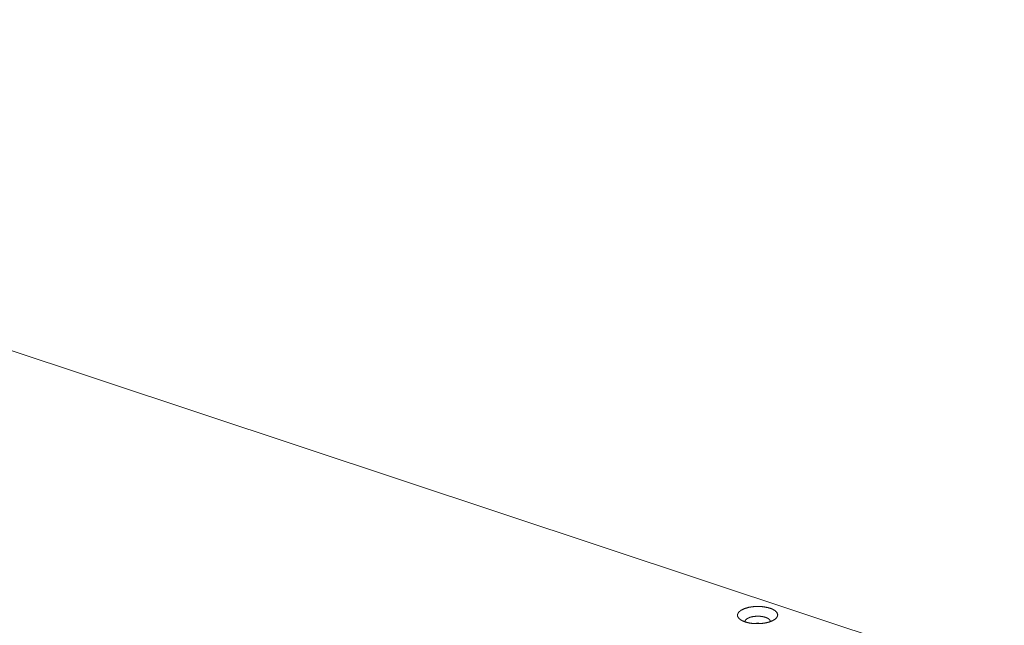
# Model space of a CAD drawing. Header units: millimetres. Extents: x 0 to 2122, y 0 to 1639.
# Tile 73 of 75: x 1582 to 1743, y 1310 to 1409. Entities that reach past the tile are written whole.
import ezdxf

# ---------------------------------------------------------------- set-up
doc = ezdxf.new("R2010")
doc.units = ezdxf.units.MM
doc.layers.add('1', color=7, linetype='Continuous', true_color=0xffffff)

msp = doc.modelspace()

# ---------------------------------------------------------------- linework, layer by layer
at = {"layer": '1', "color": 7, "linetype": 'Continuous', "lineweight": 13}
msp.add_line((1417.07, 1408.98), (1743.05, 1300.76), dxfattribs=at)
for points, knots in [([(1700.6, 1310.31), (1701.31, 1310.13), (1702.1, 1310.03), (1702.93, 1310.03), (1703.74, 1310.11), (1704.48, 1310.27), (1705.1, 1310.51), (1705.57, 1310.8), (1705.86, 1311.14), (1705.94, 1311.49), (1705.82, 1311.84), (1705.5, 1312.17), (1704.99, 1312.45), (1704.35, 1312.66), (1703.59, 1312.8), (1702.77, 1312.86), (1701.95, 1312.82), (1701.17, 1312.7), (1700.48, 1312.49), (1699.93, 1312.22), (1699.55, 1311.91), (1699.36, 1311.56), (1699.38, 1311.2), (1699.61, 1310.86), (1700.02, 1310.56), (1700.6, 1310.31)], [0, 0, 0.047535, 0.099452, 0.153196, 0.206036, 0.255311, 0.298757, 0.334866, 0.363541, 0.387225, 0.411411, 0.4412, 0.478557, 0.523081, 0.573092, 0.626267, 0.679899, 0.731268, 0.777873, 0.817782, 0.850061, 0.875721, 0.898864, 0.925415, 0.958921, 1, 1]), ([(1704.75, 1310.36), (1704.65, 1310.64), (1704.36, 1310.89), (1703.89, 1311.09), (1703.3, 1311.22), (1702.65, 1311.26), (1701.99, 1311.21), (1701.4, 1311.07), (1700.94, 1310.86), (1700.65, 1310.61), (1700.55, 1310.33)], [0, 0, 0.060651, 0.140159, 0.243575, 0.366453, 0.500002, 0.633566, 0.75645, 0.859842, 0.939335, 1, 1]), ([(1703.26, 1310.05), (1702.65, 1310.1), (1702.06, 1310.04)], [0, 0, 0.500042, 1, 1])]:
    msp.add_open_spline(points, degree=1, knots=knots, dxfattribs=at)

doc.saveas('drawing.dxf')
